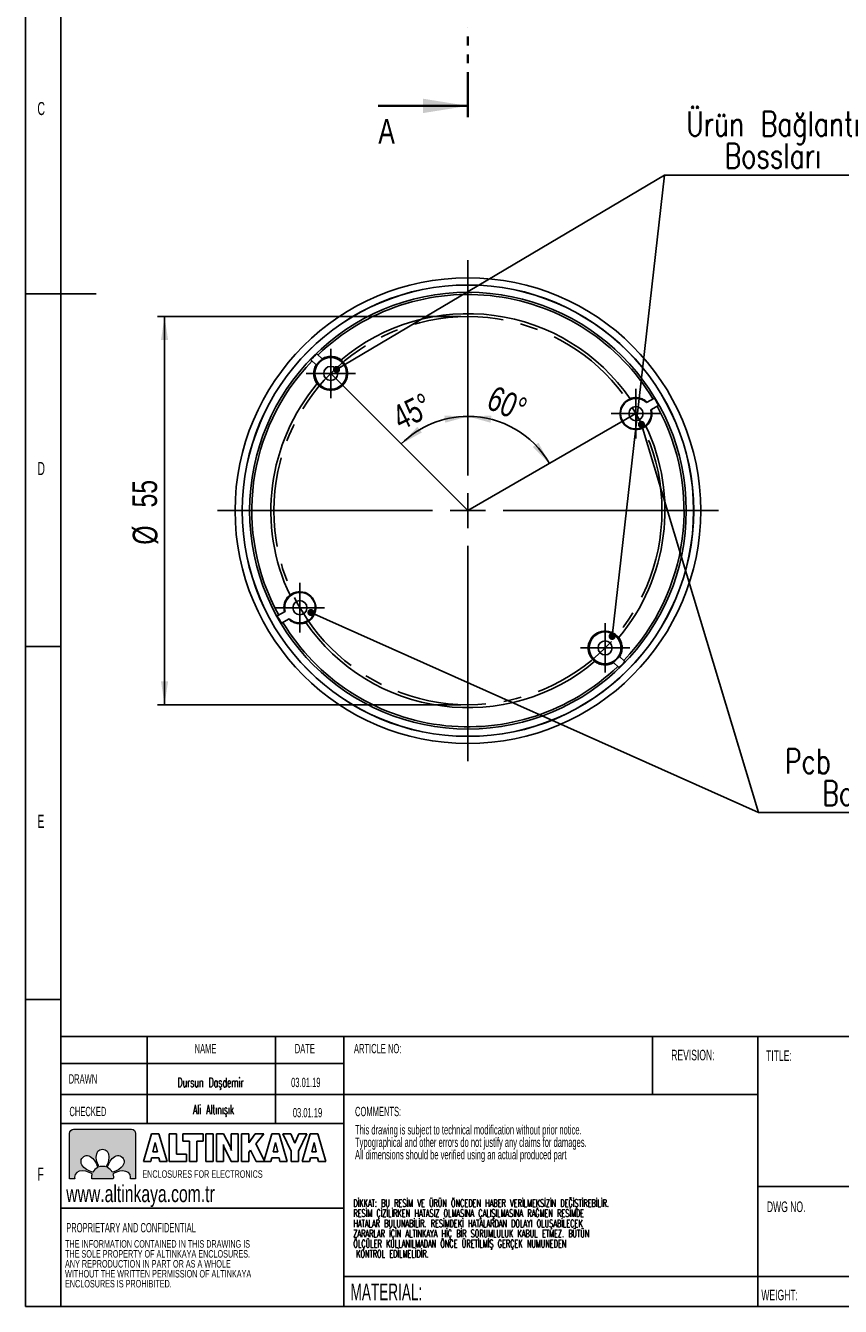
# Model space of a CAD drawing. Header units: millimetres. Extents: x 13 to 205, y 5 to 297.
# Tile 1 of 3: x 13 to 128, y 5 to 187. Entities that reach past the tile are written whole.
import ezdxf

# ---------------------------------------------------------------- set-up
doc = ezdxf.new("R2010")
doc.units = ezdxf.units.MM
doc.linetypes.add('CENTERX2', pattern=[20.32, 12.7, -2.54, 2.54, -2.54])
doc.linetypes.add('PHANTOM', pattern=[12.7, 6.35, -1.27, 1.27, -1.27, 1.27, -1.27])
doc.layers.add('LAYER_1', color=179, linetype='Continuous', lineweight=25)
doc.layers.add('LAYER_2', color=1, linetype='Continuous')
doc.styles.add('SLDTEXTSTYLE0', font='TXT', dxfattribs={"width": 0.7})
doc.styles.add('SLDTEXTSTYLE1', font='TXT', dxfattribs={"width": 0.605})
doc.styles.add('SLDTEXTSTYLE2', font='TXT', dxfattribs={"width": 0.75})
doc.styles.add('SLDTEXTSTYLE3', font='TXT', dxfattribs={"width": 0.605, "bigfont": 'bigfont'})
doc.styles.add('SLDTEXTSTYLE4', font='TXT', dxfattribs={"width": 0.75, "bigfont": 'bigfont'})
doc.dimstyles.new('SLDDIMSTYLE3', dxfattribs={"dimtxt": 3.5, "dimasz": 3.302, "dimexe": 0, "dimexo": 0.0625, "dimgap": 0.875, "dimtad": 1, "dimdec": 4, "dimzin": 12, "dimdsep": 46, "dimtxsty": 'SLDTEXTSTYLE2', "dimsah": 1, "dimcen": 0.09, "dimazin": 3, "dimtfac": 1, "dimtofl": 0, "dimtmove": 0, "dimatfit": 3, "dimfxl": 1, "dimfrac": 2, "dimtolj": 1, "dimtzin": 12, "dimarcsym": 0})
doc.dimstyles.new('SLDDIMSTYLE4', dxfattribs={"dimtxt": 3.5, "dimasz": 3.302, "dimexe": 0, "dimexo": 0.0625, "dimgap": 0.875, "dimtad": 1, "dimrnd": 1e-09, "dimzin": 12, "dimdsep": 46, "dimtxsty": 'SLDTEXTSTYLE2', "dimsah": 1, "dimcen": 0.09, "dimadec": 0, "dimazin": 3, "dimtfac": 1, "dimtofl": 0, "dimtmove": 0, "dimatfit": 3, "dimfxl": 1, "dimfrac": 2, "dimtolj": 1, "dimtzin": 12, "dimarcsym": 0})
doc.dimstyles.new('SLDDIMSTYLE5', dxfattribs={"dimtxt": 0.18, "dimasz": 1.016, "dimexe": 0, "dimexo": 0.0625, "dimgap": 0, "dimtad": 0, "dimtih": 1, "dimtoh": 1, "dimdec": 0, "dimrnd": 1e-09, "dimzin": 0, "dimdsep": 46, "dimtxsty": 'Standard', "dimblk1": 'DOT', "dimblk2": 'DOT', "dimsah": 1, "dimcen": 0.09, "dimadec": 0, "dimazin": 0, "dimtfac": 1.016, "dimtdec": 0, "dimtofl": 0, "dimtmove": 0, "dimatfit": 3, "dimldrblk": 'DOT', "dimfxl": 1, "dimfrac": 2, "dimtolj": 1, "dimtzin": 0, "dimarcsym": 0})

# ---------------------------------------------------------------- blocks, each defined once
blk = doc.blocks.new('Block6')
at = {"layer": 'LAYER_1', "color": 250}
for p, q in [((0, 0), (1.27, 4.36)), ((1.27, 4.36), (2.44, 4.36)), ((2.44, 4.36), (3.71, 0)), ((4.04, 0), (4.04, 4.36)), ((4.04, 4.36), (5.2, 4.36)), ((5.2, 4.36), (5.2, 1.16)), ((6.19, 3.21), (6.19, 4.36)), ((6.19, 4.36), (9.41, 4.36)), ((9.41, 4.36), (9.41, 3.21)), ((9.82, 0), (9.82, 4.36)), ((9.82, 4.36), (11, 4.36)), ((11, 4.36), (11, 0)), ((11.52, 0), (11.52, 4.36)), ((11.52, 4.36), (12.62, 4.36)), ((12.62, 4.36), (13.64, 2.33)), ((13.82, 2.3), (13.82, 4.36)), ((13.82, 4.36), (14.92, 4.36)), ((14.92, 4.36), (14.92, 0)), ((15.42, 0), (15.42, 4.36)), ((15.42, 4.36), (16.57, 4.36)), ((16.57, 4.36), (16.57, 2.92)), ((16.57, 2.92), (17.61, 4.36)), ((17.61, 4.36), (18.96, 4.36)), ((18.96, 4.36), (17.67, 2.75)), ((18.94, 0), (20.21, 4.36)), ((20.21, 4.36), (21.38, 4.36)), ((21.38, 4.36), (22.65, 0)), ((23.27, 1.61), (21.94, 4.36)), ((21.94, 4.36), (23.22, 4.36)), ((23.22, 4.36), (23.84, 2.87)), ((23.84, 2.87), (24.47, 4.36)), ((25.72, 4.36), (24.42, 1.61)), ((24.47, 4.36), (25.72, 4.36)), ((25, 0), (26.27, 4.36)), ((26.27, 4.36), (27.44, 4.36)), ((27.44, 4.36), (28.71, 0)), ((1.86, 3), (1.49, 1.49)), ((2.22, 1.49), (1.86, 3)), ((7.23, 3.21), (6.19, 3.21)), ((7.23, 0), (7.23, 3.21)), ((9.41, 3.21), (8.39, 3.21)), ((8.39, 3.21), (8.39, 0)), ((12.62, 2.04), (12.62, 0)), ((17.67, 2.75), (19.12, 0)), ((20.8, 3), (20.43, 1.49)), ((21.16, 1.49), (20.8, 3)), ((26.86, 3), (26.49, 1.49)), ((27.21, 1.49), (26.86, 3)), ((1.14, 0), (0, 0)), ((1.28, 0.58), (1.14, 0)), ((2.43, 0.58), (1.28, 0.58)), ((1.49, 1.49), (2.22, 1.49)), ((2.56, 0), (2.43, 0.58)), ((3.71, 0), (2.56, 0)), ((6.77, 0), (4.04, 0)), ((5.2, 1.16), (6.77, 1.16)), ((6.77, 1.16), (6.77, 0)), ((8.39, 0), (7.23, 0)), ((11, 0), (9.82, 0)), ((12.62, 0), (11.52, 0)), ((13.82, 0), (12.8, 2.01)), ((14.92, 0), (13.82, 0)), ((16.57, 0), (15.42, 0)), ((16.86, 1.75), (16.57, 1.39)), ((16.57, 1.39), (16.57, 0)), ((17.74, 0), (16.86, 1.75)), ((19.12, 0), (17.74, 0)), ((20.08, 0), (18.94, 0)), ((20.22, 0.58), (20.08, 0)), ((21.37, 0.58), (20.22, 0.58)), ((20.43, 1.49), (21.16, 1.49)), ((21.5, 0), (21.37, 0.58)), ((22.65, 0), (21.5, 0)), ((23.27, 0), (23.27, 1.61)), ((24.42, 0), (23.27, 0)), ((24.42, 1.61), (24.42, 0)), ((26.14, 0), (25, 0)), ((26.28, 0.58), (26.14, 0)), ((27.43, 0.58), (26.28, 0.58)), ((26.49, 1.49), (27.21, 1.49)), ((27.56, 0), (27.43, 0.58)), ((28.71, 0), (27.56, 0))]:
    blk.add_line(p, q, dxfattribs=at)
for points in [[(12.7, 2.26), (12.67, 2.37), (12.63, 2.5), (12.59, 2.64)], [(12.59, 2.64), (12.6, 2.56), (12.61, 2.48), (12.62, 2.4)], [(12.62, 2.4), (12.62, 2.31), (12.62, 2.19), (12.62, 2.04)], [(12.8, 2.01), (12.77, 2.07), (12.74, 2.16), (12.7, 2.26)], [(13.64, 2.33), (13.67, 2.28), (13.7, 2.19), (13.73, 2.09)], [(13.73, 2.09), (13.77, 1.99), (13.81, 1.86), (13.85, 1.71)], [(13.82, 1.97), (13.82, 2.06), (13.82, 2.17), (13.82, 2.3)], [(13.85, 1.71), (13.84, 1.79), (13.83, 1.87), (13.82, 1.97)]]:
    blk.add_open_spline(points, degree=3, dxfattribs=at)
blk = doc.blocks.new('Block4')
at = {"color": 7, "linetype": 'Continuous', "lineweight": 18, "insert": (0.07, 1.37), "char_height": 1.3229, "attachment_point": 1, "style": 'SLDTEXTSTYLE0'}
blk.add_mtext('ENCLOSURES FOR ELECTRONICS', dxfattribs=at)
blk = doc.blocks.new('SW_NOTE_1')
at = {"layer": 'LAYER_1', "color": 0, "char_height": 1.3229, "attachment_point": 1, "style": 'SLDTEXTSTYLE1'}
for s, insert in [('This drawing is subject to technical modification without prior notice.', (0, 1.71)), ('Typographical and other errors do not justify any claims for damages.', (0, -0.06)), ('All dimensions should be verified using an actual produced part', (0, -1.82))]:
    blk.add_mtext(s, dxfattribs=dict(at, insert=insert))
blk = doc.blocks.new('SW_NOTE_2')
at = {"layer": 'LAYER_1', "color": 0, "char_height": 1.0583, "attachment_point": 1, "style": 'SLDTEXTSTYLE1'}
for s, insert in [('THE INFORMATION CONTAINED IN THIS DRAWING IS', (0, 1.36)), ('ANY REPRODUCTION IN PART OR AS A WHOLE', (0, -1.46)), ('THE SOLE PROPERTY OF ALTINKAYA ENCLOSURES.', (0, -0.05)), ('WITHOUT THE WRITTEN PERMISSION OF ALTINKAYA', (0, -2.87)), ('ENCLOSURES IS PROHIBITED.', (0, -4.28))]:
    blk.add_mtext(s, dxfattribs=dict(at, insert=insert))
blk = doc.blocks.new('SW_NOTE_3')
at = {"layer": 'LAYER_1', "color": 0, "char_height": 1.0583, "attachment_point": 1, "style": 'SLDTEXTSTYLE3'}
for s, insert in [('DİKKAT: BU RESİM VE ÜRÜN ÖNCEDEN HABER VERİLMEKSİZİN DEĞİŞTİREBİLİR.', (0, 1.36)), ('RESİM ÇİZİLİRKEN HATASIZ OLMASINA ÇALIŞILMASINA RAĞMEN RESİMDE', (0, -0.07)), ('HATALAR BULUNABİLİR. RESİMDEKİ HATALARDAN DOLAYI OLUŞABİLECEK', (0, -1.51)), ('ZARARLAR İÇİN ALTINKAYA HİÇ BİR SORUMLULUK KABUL ETMEZ. BÜTÜN', (0, -2.95)), ('ÖLÇÜLER KULLANILMADAN ÖNCE ÜRETİLMİŞ GERÇEK NUMUNEDEN', (0, -4.38)), ('KONTROL EDİLMELİDİR.', (0.4, -5.82))]:
    blk.add_mtext(s, dxfattribs=dict(at, insert=insert))
blk = doc.blocks.new('_D_6')
at = {"layer": 'LAYER_1'}
blk.add_arc((75.49, 117.77), 13.36, 90, 135, dxfattribs=at)
for points in [[(75.49, 131.13), (72.16, 131.24), (72.28, 130.23)], [(66.04, 127.22), (68.96, 128.85), (68.33, 129.65)]]:
    blk.add_solid(points, dxfattribs=at)
at = {"layer": 'LAYER_1', "insert": (64.43, 132.24), "char_height": 3.5, "attachment_point": 1, "rotation": 26.2755, "style": 'SLDTEXTSTYLE2'}
blk.add_mtext('45°', dxfattribs=at)
blk = doc.blocks.new('_D_7')
at = {"layer": 'LAYER_1'}
blk.add_arc((75.49, 117.77), 13.36, 30, 90, dxfattribs=at)
for points in [[(75.49, 131.13), (78.71, 130.23), (78.83, 131.24)], [(87.07, 124.45), (85.49, 127.39), (84.68, 126.78)]]:
    blk.add_solid(points, dxfattribs=at)
at = {"layer": 'LAYER_1', "insert": (79.31, 135.58), "char_height": 3.5, "attachment_point": 1, "rotation": 336.7712, "style": 'SLDTEXTSTYLE2'}
blk.add_mtext('60°', dxfattribs=at)
blk = doc.blocks.new('_D_8')
at = {"layer": 'LAYER_1'}
for p, q in [((74.49, 145.27), (31.49, 145.27)), ((32.49, 90.27), (32.49, 145.27)), ((74.49, 90.27), (31.49, 90.27))]:
    blk.add_line(p, q, dxfattribs=at)
for points in [[(32.49, 145.27), (31.99, 141.97), (33, 141.97)], [(32.49, 90.27), (33, 93.57), (31.99, 93.57)]]:
    blk.add_solid(points, dxfattribs=at)
at = {"layer": 'LAYER_1', "char_height": 3.5, "attachment_point": 1, "rotation": 90, "style": 'SLDTEXTSTYLE2'}
for s, insert in [('55', (27.93, 118.22)), ('%%c', (27.98, 112.94))]:
    blk.add_mtext(s, dxfattribs=dict(at, insert=insert))
blk = doc.blocks.new('SW_NOTE_4')
at = {"layer": 'LAYER_1', "color": 0}
blk.add_line((30.81, 0), (0, 0), dxfattribs=at)
blk.add_line((30.81, 0), (0, 0), dxfattribs=at)
at = {"layer": 'LAYER_1', "color": 0, "char_height": 3.5, "attachment_point": 2, "style": 'SLDTEXTSTYLE4'}
for s, insert in [('Ürün Bağlantı', (15.37, 9.04)), ('Bossları', (15.36, 4.52))]:
    blk.add_mtext(s, dxfattribs=dict(at, insert=insert))
blk = doc.blocks.new('_DOT')
at = {"color": 0, "linetype": 'ByBlock', "lineweight": -2}
blk.add_line((-0.5, 0), (-1, 0), dxfattribs=at)
at = {"color": 0, "linetype": 'ByBlock', "const_width": 0.5}
blk.add_lwpolyline([(-0.25, 0, 1), (0.25, 0, 1)], format="xyb", close=True, dxfattribs=at)
blk = doc.blocks.new('SW_NOTE_5')
at = {"layer": 'LAYER_1', "color": 0}
blk.add_line((31.84, 0), (0, 0), dxfattribs=at)
blk.add_line((31.84, 0), (0, 0), dxfattribs=at)
at = {"layer": 'LAYER_1', "color": 0, "char_height": 3.5, "attachment_point": 2, "style": 'SLDTEXTSTYLE4'}
for s, insert in [('Pcb Bağlama', (15.75, 9.03)), ('Bossları', (15.88, 4.5))]:
    blk.add_mtext(s, dxfattribs=dict(at, insert=insert))
blk = doc.blocks.new('SW_CENTERMARKSYMBOL_1')
at = {"layer": 'LAYER_1', "color": 0}
for p, q in [((0, 5), (0, 35.5)), ((0, 0), (0, 2.5)), ((-5, 0), (-35.5, 0)), ((0, 0), (-2.5, 0)), ((0, 0), (0, -2.5)), ((0, 0), (2.5, 0)), ((5, 0), (35.5, 0)), ((0, -5), (0, -35.5))]:
    blk.add_line(p, q, dxfattribs=at)
blk = doc.blocks.new('SW_CENTERMARKSYMBOL_2')
at = {"layer": 'LAYER_1', "color": 0}
for p, q in [((0, 2.5), (0, 3.5)), ((0, 0), (0, 2.5)), ((-2.5, 0), (-3.5, 0)), ((0, 0), (-2.5, 0)), ((0, 0), (0, -2.5)), ((0, 0), (2.5, 0)), ((2.5, 0), (3.5, 0)), ((0, -2.5), (0, -3.5))]:
    blk.add_line(p, q, dxfattribs=at)
blk = doc.blocks.new('SW_CENTERMARKSYMBOL_3')
at = {"layer": 'LAYER_1', "color": 0}
for p, q in [((0, 2.5), (0, 3.5)), ((0, 0), (0, 2.5)), ((-2.5, 0), (-3.5, 0)), ((0, 0), (-2.5, 0)), ((0, 0), (0, -2.5)), ((0, 0), (2.5, 0)), ((2.5, 0), (3.5, 0)), ((0, -2.5), (0, -3.5))]:
    blk.add_line(p, q, dxfattribs=at)
blk = doc.blocks.new('SW_CENTERMARKSYMBOL_4')
at = {"layer": 'LAYER_1', "color": 0}
for p, q in [((0, 2.5), (0, 3.5)), ((0, 0), (0, 2.5)), ((-2.5, 0), (-3.5, 0)), ((0, 0), (-2.5, 0)), ((0, 0), (0, -2.5)), ((0, 0), (2.5, 0)), ((2.5, 0), (3.5, 0)), ((0, -2.5), (0, -3.5))]:
    blk.add_line(p, q, dxfattribs=at)
blk = doc.blocks.new('SW_CENTERMARKSYMBOL_5')
at = {"layer": 'LAYER_1', "color": 0}
for p, q in [((0, 2.5), (0, 3.5)), ((0, 0), (0, 2.5)), ((-2.5, 0), (-3.5, 0)), ((0, 0), (-2.5, 0)), ((0, 0), (0, -2.5)), ((0, 0), (2.5, 0)), ((2.5, 0), (3.5, 0)), ((0, -2.5), (0, -3.5))]:
    blk.add_line(p, q, dxfattribs=at)

msp = doc.modelspace()

# ---------------------------------------------------------------- hatches: boundary and pattern name
at = {"layer": 'LAYER_2'}
h = msp.add_hatch(color=256, dxfattribs=at)
edge = h.paths.add_edge_path(flags=0)
edge.add_spline(control_points=[(19.61118, 30.10821), (19.28895, 30.10821), (19.02609, 29.84535), (19.02609, 29.52313)], knot_values=[0.944444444, 0.944444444, 0.944444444, 0.944444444, 1, 1, 1, 1], weights=[1, 1, 1, 1], degree=3, periodic=0)
edge.add_line((19.02609, 29.52313), (19.02609, 23.087))
edge.add_line((19.02609, 23.087), (19.7641, 23.087))
edge.add_spline(control_points=[(19.7641, 23.087), (19.74742, 23.15768), (19.7391, 23.23338), (19.7394, 23.31424)], knot_values=[0.777777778, 0.777777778, 0.777777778, 0.777777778, 0.833333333, 0.833333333, 0.833333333, 0.833333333], weights=[1, 1, 1, 1], degree=3, periodic=0)
edge.add_spline(control_points=[(19.7394, 23.31424), (19.73715, 23.87857), (20.15878, 24.2001), (20.86676, 24.21349)], knot_values=[0.722222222, 0.722222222, 0.722222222, 0.722222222, 0.777777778, 0.777777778, 0.777777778, 0.777777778], weights=[1, 1, 1, 1], degree=3, periodic=0)
edge.add_spline(control_points=[(20.86676, 24.21349), (21.48721, 24.2248), (22.10362, 23.87857), (22.24636, 23.7929)], knot_values=[0.666666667, 0.666666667, 0.666666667, 0.666666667, 0.722222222, 0.722222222, 0.722222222, 0.722222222], weights=[1, 1, 1, 1], degree=3, periodic=0)
edge.add_spline(control_points=[(22.24636, 23.7929), (22.19592, 23.64084), (22.16858, 23.47843), (22.16858, 23.30939)], knot_values=[0.611111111, 0.611111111, 0.611111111, 0.611111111, 0.666666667, 0.666666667, 0.666666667, 0.666666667], weights=[1, 1, 1, 1], degree=3, periodic=0)
edge.add_spline(control_points=[(22.16858, 23.30939), (22.16858, 23.23381), (22.17395, 23.15963), (22.18453, 23.087)], knot_values=[0.555555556, 0.555555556, 0.555555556, 0.555555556, 0.611111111, 0.611111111, 0.611111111, 0.611111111], weights=[1, 1, 1, 1], degree=3, periodic=0)
edge.add_line((22.18453, 23.087), (25.229, 23.087))
edge.add_spline(control_points=[(25.229, 23.087), (25.23953, 23.15963), (25.24525, 23.23381), (25.24525, 23.30939)], knot_values=[0.444444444, 0.444444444, 0.444444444, 0.444444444, 0.5, 0.5, 0.5, 0.5], weights=[1, 1, 1, 1], degree=3, periodic=0)
edge.add_spline(control_points=[(25.24525, 23.30939), (25.24525, 23.4754), (25.21877, 23.63508), (25.17011, 23.7848)], knot_values=[0.388888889, 0.388888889, 0.388888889, 0.388888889, 0.444444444, 0.444444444, 0.444444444, 0.444444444], weights=[1, 1, 1, 1], degree=3, periodic=0)
edge.add_spline(control_points=[(25.17011, 23.7848), (25.31757, 23.87298), (25.9303, 24.2151), (26.54698, 24.20366)], knot_values=[0.333333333, 0.333333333, 0.333333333, 0.333333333, 0.388888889, 0.388888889, 0.388888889, 0.388888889], weights=[1, 1, 1, 1], degree=3, periodic=0)
edge.add_spline(control_points=[(26.54698, 24.20366), (27.255, 24.19031), (27.67659, 23.86882), (27.67434, 23.30449)], knot_values=[0.277777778, 0.277777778, 0.277777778, 0.277777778, 0.333333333, 0.333333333, 0.333333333, 0.333333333], weights=[1, 1, 1, 1], degree=3, periodic=0)
edge.add_spline(control_points=[(27.67434, 23.30449), (27.67469, 23.22727), (27.66689, 23.1549), (27.65163, 23.087)], knot_values=[0.222222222, 0.222222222, 0.222222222, 0.222222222, 0.277777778, 0.277777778, 0.277777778, 0.277777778], weights=[1, 1, 1, 1], degree=3, periodic=0)
edge.add_line((27.65163, 23.087), (28.38782, 23.087))
edge.add_line((28.38782, 23.087), (28.38782, 29.52313))
edge.add_spline(control_points=[(28.38782, 29.52313), (28.38782, 29.84535), (28.12496, 30.10821), (27.80274, 30.10821)], knot_values=[0.055555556, 0.055555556, 0.055555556, 0.055555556, 0.111111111, 0.111111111, 0.111111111, 0.111111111], weights=[1, 1, 1, 1], degree=3, periodic=0)
edge.add_line((27.80274, 30.10821), (19.61118, 30.10821))
edge = h.paths.add_edge_path(flags=0)
edge.add_spline(control_points=[(24.1906, 24.76998), (24.03846, 24.82029), (23.87578, 24.84772), (23.70691, 24.84772)], knot_values=[0.666666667, 0.666666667, 0.666666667, 0.666666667, 0.833333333, 0.833333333, 0.833333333, 0.833333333], weights=[1, 1, 1, 1], degree=3, periodic=0)
edge.add_spline(control_points=[(23.70691, 24.84772), (23.54099, 24.84772), (23.38113, 24.82137), (23.23133, 24.77267)], knot_values=[0.833333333, 0.833333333, 0.833333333, 0.833333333, 1, 1, 1, 1], weights=[1, 1, 1, 1], degree=3, periodic=0)
edge.add_spline(control_points=[(23.23133, 24.77267), (23.14315, 24.92013), (22.80125, 25.53269), (22.81264, 26.14954)], knot_values=[0, 0, 0, 0, 0.166666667, 0.166666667, 0.166666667, 0.166666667], weights=[1, 1, 1, 1], degree=3, periodic=0)
edge.add_spline(control_points=[(22.81264, 26.14954), (22.82599, 26.85743), (23.14744, 27.27911), (23.71177, 27.2769)], knot_values=[0.166666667, 0.166666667, 0.166666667, 0.166666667, 0.333333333, 0.333333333, 0.333333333, 0.333333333], weights=[1, 1, 1, 1], degree=3, periodic=0)
edge.add_spline(control_points=[(23.71177, 27.2769), (24.2761, 27.27911), (24.59759, 26.85743), (24.61093, 26.14954)], knot_values=[0.333333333, 0.333333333, 0.333333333, 0.333333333, 0.5, 0.5, 0.5, 0.5], weights=[1, 1, 1, 1], degree=3, periodic=0)
edge.add_spline(control_points=[(24.61093, 26.14954), (24.62229, 25.52896), (24.2761, 24.9125), (24.1906, 24.76998)], knot_values=[0.5, 0.5, 0.5, 0.5, 0.666666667, 0.666666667, 0.666666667, 0.666666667], weights=[1, 1, 1, 1], degree=3, periodic=0)
edge = h.paths.add_edge_path(flags=0)
edge.add_spline(control_points=[(22.33875, 25.95606), (22.78452, 25.52645), (22.97566, 24.84763), (23.01661, 24.68431)], knot_values=[0.6, 0.6, 0.6, 0.6, 0.8, 0.8, 0.8, 0.8], weights=[1, 1, 1, 1], degree=3, periodic=0)
edge.add_spline(control_points=[(23.01661, 24.68431), (22.72381, 24.53693), (22.48448, 24.29908), (22.33563, 24.00727)], knot_values=[0.8, 0.8, 0.8, 0.8, 1, 1, 1, 1], weights=[1, 1, 1, 1], degree=3, periodic=0)
edge.add_spline(control_points=[(22.33563, 24.00727), (22.16702, 24.04978), (21.49423, 24.24136), (21.06709, 24.68444)], knot_values=[0, 0, 0, 0, 0.2, 0.2, 0.2, 0.2], weights=[1, 1, 1, 1], degree=3, periodic=0)
edge.add_spline(control_points=[(21.06709, 24.68444), (20.57586, 25.1946), (20.50514, 25.71998), (20.90572, 26.11752)], knot_values=[0.2, 0.2, 0.2, 0.2, 0.4, 0.4, 0.4, 0.4], weights=[1, 1, 1, 1], degree=3, periodic=0)
edge.add_spline(control_points=[(20.90572, 26.11752), (21.30339, 26.518), (21.82867, 26.44728), (22.33875, 25.95606)], knot_values=[0.4, 0.4, 0.4, 0.4, 0.6, 0.6, 0.6, 0.6], weights=[1, 1, 1, 1], degree=3, periodic=0)
edge = h.paths.add_edge_path(flags=0)
edge.add_spline(control_points=[(26.35354, 24.67751), (25.9238, 24.23169), (25.24503, 24.04051), (25.08184, 23.99964)], knot_values=[0.6, 0.6, 0.6, 0.6, 0.8, 0.8, 0.8, 0.8], weights=[1, 1, 1, 1], degree=3, periodic=0)
edge.add_spline(control_points=[(25.08184, 23.99964), (24.93446, 24.29232), (24.6966, 24.5316), (24.40475, 24.68045)], knot_values=[0.8, 0.8, 0.8, 0.8, 1, 1, 1, 1], weights=[1, 1, 1, 1], degree=3, periodic=0)
edge.add_spline(control_points=[(24.40475, 24.68045), (24.44718, 24.84885), (24.63875, 25.52194), (25.08192, 25.94917)], knot_values=[0, 0, 0, 0, 0.2, 0.2, 0.2, 0.2], weights=[1, 1, 1, 1], degree=3, periodic=0)
edge.add_spline(control_points=[(25.08192, 25.94917), (25.59196, 26.44039), (26.11746, 26.51107), (26.51487, 26.1105)], knot_values=[0.2, 0.2, 0.2, 0.2, 0.4, 0.4, 0.4, 0.4], weights=[1, 1, 1, 1], degree=3, periodic=0)
edge.add_spline(control_points=[(26.51487, 26.1105), (26.91549, 25.713), (26.84468, 25.18763), (26.35354, 24.67751)], knot_values=[0.4, 0.4, 0.4, 0.4, 0.6, 0.6, 0.6, 0.6], weights=[1, 1, 1, 1], degree=3, periodic=0)

# ---------------------------------------------------------------- linework, layer by layer
at = {"color": 7, "linetype": 'PHANTOM', "lineweight": 35}
msp.add_line((75.49459, 173.54291), (75.49459, 186.24926), dxfattribs=at)
at = {"color": 7, "linetype": 'Continuous', "lineweight": 35}
msp.add_line((62.79459, 175.13041), (75.49459, 175.13041), dxfattribs=at)
at = {"color": 7, "linetype": 'Continuous', "lineweight": 25}
for p, q in [((54.89526, 139.21605), (54.09725, 140.01406)), ((53.24872, 139.16553), (54.04673, 138.36753)), ((101.92048, 133.71802), (100.81761, 133.08127)), ((101.41761, 132.04204), (102.52048, 132.67878)), ((49.57157, 103.49436), (48.4687, 102.85761)), ((49.0687, 101.81838), (50.17157, 102.45513)), ((96.09392, 96.32034), (96.89193, 95.52233)), ((97.74045, 96.37086), (96.94245, 97.16887))]:
    msp.add_line(p, q, dxfattribs=at)
at = {"color": 7, "linetype": 'Continuous', "lineweight": 18}
msp.add_line((17.8, 60.25), (17.8, 5), dxfattribs=at)
msp.add_line((17.8, 60.25), (17.8, 5), dxfattribs=at)
at = {"color": 22, "linetype": 'Continuous', "lineweight": 18}
for p, q in [((19.02609, 23.087), (19.02609, 29.52313)), ((19.61118, 30.10821), (27.80274, 30.10821)), ((28.38782, 29.52313), (28.38782, 23.087)), ((19.7641, 23.087), (19.02609, 23.087)), ((25.229, 23.087), (22.18453, 23.087)), ((28.38782, 23.087), (27.65163, 23.087))]:
    msp.add_line(p, q, dxfattribs=at)
at = {"color": 7, "linetype": 'Continuous', "lineweight": 25}
for centre, radius in [((75.49459, 117.7682), 33), ((75.49459, 117.7682), 31.99726), ((75.49459, 117.7682), 31.9798), ((75.49459, 117.7682), 30.94485), ((56.04915, 137.21363), 2.25), ((56.04915, 137.21363), 1), ((99.31029, 131.5182), 1), ((51.67889, 104.0182), 1), ((94.94003, 98.32276), 2.25), ((94.94003, 98.32276), 1)]:
    msp.add_circle(centre, radius, dxfattribs=at)
for centre, radius, start, end in [((75.49459, 117.7682), 30.63344, 31.1222922, 133.8777078), ((75.49459, 117.7682), 27.92351, 34.570206, 130.1358811), ((75.49459, 117.7682), 30.86624, 133.8861734, 136.1138266), ((75.49459, 117.7682), 30.63344, 136.1222922, 208.8777078), ((56.04915, 137.21363), 2.31109, 119.9526358, 150.0473642), ((56.04915, 137.21363), 2.38964, 217.2329347, 52.7670653), ((75.49459, 117.7682), 27.92351, 139.8641189, 205.429794), ((99.31029, 131.5182), 2.25, 111.4444076, 308.5555924), ((99.31029, 131.5182), 2.17145, 46.0402627, 13.9597373), ((75.49459, 117.7682), 30.63344, 316.1222922, 28.8777078), ((75.49459, 117.7682), 30.86624, 28.8861734, 31.1138266), ((75.49459, 117.7682), 27.92351, 319.8641189, 25.429794), ((51.67889, 104.0182), 2.17145, 226.0402627, 193.9597373), ((51.67889, 104.0182), 2.25, 291.4444076, 128.5555924), ((75.49459, 117.7682), 30.86624, 208.8861734, 211.1138266), ((75.49459, 117.7682), 30.63344, 211.1222922, 313.8777078), ((75.49459, 117.7682), 27.92351, 214.570206, 310.1358811), ((94.94003, 98.32276), 2.38964, 37.2329347, 232.7670653), ((94.94003, 98.32276), 2.31109, 299.9526358, 330.0473642), ((75.49459, 117.7682), 30.86624, 313.8861734, 316.1138266)]:
    msp.add_arc(centre, radius, start, end, dxfattribs=at)
for points, knots in [([(53.98263, 138.43163), (53.91501, 138.31766), (53.85824, 138.20084), (53.76437, 137.96207), (53.7271, 137.83906), (53.67302, 137.59397), (53.65603, 137.47211), (53.64028, 137.22967), (53.64167, 137.10839), (53.67128, 136.75526), (53.72461, 136.53014), (53.88665, 136.10986), (53.99374, 135.91754), (54.12473, 135.74184)], [0, 0, 0, 0, 0.125, 0.125, 0.25, 0.25, 0.375, 0.375, 0.5, 0.5, 0.75, 0.75, 1, 1, 1, 1]), ([(57.52095, 139.13805), (57.34488, 139.26932), (57.15301, 139.37591), (56.73638, 139.53694), (56.50823, 139.59131), (56.15618, 139.62104), (56.03674, 139.62258), (55.79329, 139.60708), (55.66909, 139.5898), (55.42463, 139.53592), (55.30331, 139.49933), (55.06274, 139.40496), (54.94376, 139.34696), (54.83116, 139.28016)], [0, 0, 0, 0, 0.25, 0.25, 0.5, 0.5, 0.625, 0.625, 0.75, 0.75, 0.875, 0.875, 1, 1, 1, 1]), ([(100.89809, 133.12773), (100.72729, 133.29725), (100.53101, 133.43725), (100.12244, 133.64578), (99.9064, 133.71666), (99.48025, 133.79363), (99.26558, 133.80075), (98.8553, 133.76002), (98.65628, 133.71227), (98.46841, 133.64039)], [0, 0, 0, 0, 0.25, 0.25, 0.5, 0.5, 0.75, 0.75, 1, 1, 1, 1]), ([(100.72722, 129.72801), (100.88224, 129.85383), (101.02177, 130.00004), (101.2652, 130.33867), (101.36481, 130.52532), (101.47521, 130.83182), (101.50564, 130.93949), (101.55029, 131.15915), (101.56474, 131.27137), (101.57668, 131.50088), (101.57401, 131.61942), (101.5499, 131.85538), (101.52872, 131.97243), (101.49809, 132.0885)], [0, 0, 0, 0, 0.25, 0.25, 0.5, 0.5, 0.625, 0.625, 0.75, 0.75, 0.875, 0.875, 1, 1, 1, 1]), ([(50.26196, 105.80838), (50.10694, 105.68257), (49.96741, 105.53635), (49.72398, 105.19773), (49.62437, 105.01107), (49.51396, 104.70458), (49.48354, 104.59691), (49.43889, 104.37724), (49.42443, 104.26503), (49.4125, 104.03551), (49.41517, 103.91697), (49.43928, 103.68102), (49.46046, 103.56397), (49.49109, 103.44789)], [0, 0, 0, 0, 0.25, 0.25, 0.5, 0.5, 0.625, 0.625, 0.75, 0.75, 0.875, 0.875, 1, 1, 1, 1]), ([(50.09109, 102.40866), (50.26189, 102.23914), (50.45817, 102.09915), (50.86674, 101.89062), (51.08278, 101.81974), (51.50893, 101.74277), (51.7236, 101.73565), (52.13388, 101.77638), (52.3329, 101.82413), (52.52077, 101.89601)], [0, 0, 0, 0, 0.25, 0.25, 0.5, 0.5, 0.75, 0.75, 1, 1, 1, 1]), ([(97.00655, 97.10477), (97.07416, 97.21874), (97.13094, 97.33556), (97.22481, 97.57433), (97.26208, 97.69734), (97.31616, 97.94242), (97.33315, 98.06429), (97.3489, 98.30672), (97.34751, 98.42801), (97.3179, 98.78114), (97.26457, 99.00625), (97.10253, 99.42654), (96.99544, 99.61885), (96.86445, 99.79455)], [0, 0, 0, 0, 0.125, 0.125, 0.25, 0.25, 0.375, 0.375, 0.5, 0.5, 0.75, 0.75, 1, 1, 1, 1]), ([(93.46823, 96.39834), (93.6443, 96.26707), (93.83617, 96.16049), (94.25279, 95.99945), (94.48095, 95.94508), (94.833, 95.91536), (94.95244, 95.91381), (95.19589, 95.92931), (95.32009, 95.9466), (95.56455, 96.00048), (95.68587, 96.03706), (95.92644, 96.13144), (96.04542, 96.18944), (96.15802, 96.25624)], [0, 0, 0, 0, 0.25, 0.25, 0.5, 0.5, 0.625, 0.625, 0.75, 0.75, 0.875, 0.875, 1, 1, 1, 1])]:
    msp.add_open_spline(points, degree=3, knots=knots, dxfattribs=at)
at = {"color": 22, "linetype": 'Continuous', "lineweight": 18}
for points in [[(19.02609, 29.52313), (19.02609, 29.84535), (19.28895, 30.10821), (19.61118, 30.10821)], [(27.80274, 30.10821), (28.12496, 30.10821), (28.38782, 29.84535), (28.38782, 29.52313)], [(22.81264, 26.14954), (22.82599, 26.85743), (23.14744, 27.27911), (23.71177, 27.2769)], [(23.71177, 27.2769), (24.2761, 27.27911), (24.59759, 26.85743), (24.61093, 26.14954)], [(21.06709, 24.68444), (20.57586, 25.1946), (20.50514, 25.71998), (20.90572, 26.11752)], [(20.90572, 26.11752), (21.30339, 26.518), (21.82867, 26.44728), (22.33875, 25.95606)], [(22.33875, 25.95606), (22.78452, 25.52645), (22.97566, 24.84763), (23.01661, 24.68431)], [(23.23133, 24.77267), (23.14315, 24.92013), (22.80125, 25.53269), (22.81264, 26.14954)], [(24.61093, 26.14954), (24.62229, 25.52896), (24.2761, 24.9125), (24.1906, 24.76998)], [(24.40475, 24.68045), (24.44718, 24.84885), (24.63875, 25.52194), (25.08192, 25.94917)], [(25.08192, 25.94917), (25.59196, 26.44039), (26.11746, 26.51107), (26.51487, 26.1105)], [(26.51487, 26.1105), (26.91549, 25.713), (26.84468, 25.18763), (26.35354, 24.67751)], [(20.86676, 24.21349), (20.15878, 24.2001), (19.73715, 23.87857), (19.7394, 23.31424)], [(22.24636, 23.7929), (22.10362, 23.87857), (21.48721, 24.2248), (20.86676, 24.21349)], [(22.33563, 24.00727), (22.16702, 24.04978), (21.49423, 24.24136), (21.06709, 24.68444)], [(22.16858, 23.30939), (22.16858, 23.47843), (22.19592, 23.64084), (22.24636, 23.7929)], [(23.01661, 24.68431), (22.72381, 24.53693), (22.48448, 24.29908), (22.33563, 24.00727)], [(23.70691, 24.84772), (23.54099, 24.84772), (23.38113, 24.82137), (23.23133, 24.77267)], [(24.1906, 24.76998), (24.03846, 24.82029), (23.87578, 24.84772), (23.70691, 24.84772)], [(25.08184, 23.99964), (24.93446, 24.29232), (24.6966, 24.5316), (24.40475, 24.68045)], [(26.35354, 24.67751), (25.9238, 24.23169), (25.24503, 24.04051), (25.08184, 23.99964)], [(26.54698, 24.20366), (25.9303, 24.2151), (25.31757, 23.87298), (25.17011, 23.7848)], [(25.17011, 23.7848), (25.21877, 23.63508), (25.24525, 23.4754), (25.24525, 23.30939)], [(27.67434, 23.30449), (27.67659, 23.86882), (27.255, 24.19031), (26.54698, 24.20366)], [(19.7394, 23.31424), (19.7391, 23.23338), (19.74742, 23.15768), (19.7641, 23.087)], [(22.18453, 23.087), (22.17395, 23.15963), (22.16858, 23.23381), (22.16858, 23.30939)], [(25.24525, 23.30939), (25.24525, 23.23381), (25.23953, 23.15963), (25.229, 23.087)], [(27.65163, 23.087), (27.66689, 23.1549), (27.67469, 23.22727), (27.67434, 23.30449)]]:
    msp.add_open_spline(points, degree=3, dxfattribs=at)
at = {"color": 7, "linetype": 'Continuous', "lineweight": 35}
msp.add_solid([(75.49459, 175.13041), (69.14459, 176.14641), (69.14459, 174.11441)], dxfattribs=at)
at = {"layer": 'LAYER_1'}
for p, q in [((12.8, 292), (12.8, 5)), ((17.8, 292), (17.8, 5)), ((12.8, 148.5), (22.8, 148.5)), ((75.49459, 117.7682), (56.04915, 137.21363)), ((75.49459, 117.7682), (99.31029, 131.5182)), ((12.8, 98.5), (17.8, 98.5)), ((17.8, 48.5), (12.8, 48.5)), ((72.4237, 43.24884), (17.8, 43.24884)), ((30.02003, 43.24884), (30.02003, 30.92104)), ((48.21325, 43.24884), (48.21325, 30.92104)), ((57.91217, 39.43984), (57.91217, 43.24884)), ((72.4237, 43.24884), (205, 43.24884)), ((101.63713, 43.24884), (101.63713, 35.02269)), ((116.6, 43.24884), (116.6, 9.25)), ((17.8, 39.43984), (57.91217, 39.43984)), ((57.91217, 39.43984), (57.91217, 5)), ((17.8, 35.02269), (57.91217, 35.02269)), ((57.91217, 35.02269), (116.6, 35.02269)), ((17.8, 30.92104), (57.91217, 30.92104)), ((116.6, 22), (205, 22)), ((17.8, 18.91345), (57.91217, 18.91345)), ((57.91217, 9.25), (192, 9.25)), ((116.6, 9.25), (116.6, 5)), ((12.8, 5), (17.8, 5)), ((17.8, 5), (205, 5))]:
    msp.add_line(p, q, dxfattribs=at)
at = {"layer": 'LAYER_1', "linetype": 'CENTERX2'}
msp.add_circle((75.49459, 117.7682), 27.5, dxfattribs=at)

# ---------------------------------------------------------------- block references
at = {"color": 7, "linetype": 'Continuous'}
for name, p, xscale, yscale, zscale in [('Block6', (29.50561, 25.54647), 0.9, 0.9, 0.9), ('Block4', (29.29168, 23.18993), 0.8, 0.8, 0.8)]:
    msp.add_blockref(name, p, dxfattribs=dict(at, xscale=xscale, yscale=yscale, zscale=zscale))
at = {"layer": 'LAYER_1'}
for name, p in [('SW_NOTE_4', (103.37889, 165.30182)), ('SW_CENTERMARKSYMBOL_1', (75.49459, 117.7682)), ('SW_CENTERMARKSYMBOL_3', (56.04915, 137.21363)), ('SW_CENTERMARKSYMBOL_4', (99.31029, 131.5182)), ('SW_CENTERMARKSYMBOL_5', (51.67889, 104.0182)), ('SW_CENTERMARKSYMBOL_2', (94.94003, 98.32276)), ('SW_NOTE_5', (116.70182, 74.97561)), ('SW_NOTE_3', (59.25483, 18.79623))]:
    msp.add_blockref(name, p, dxfattribs=at)
at = {"layer": 'LAYER_1', "color": 7}
for name, p in [('SW_NOTE_1', (59.49002, 28.98197)), ('SW_NOTE_2', (18.38818, 13.02479))]:
    msp.add_blockref(name, p, dxfattribs=at)

# ---------------------------------------------------------------- texts
at = {"color": 7, "linetype": 'Continuous', "insert": (62.79459, 173.27964), "char_height": 3.5, "attachment_point": 1, "style": 'SLDTEXTSTYLE2'}
msp.add_mtext('A', dxfattribs=at)
at = {"color": 7, "linetype": 'Continuous', "lineweight": 0}
for s, insert, char_height, attachment_point, style in [('Dursun Daşdemir', (39.01152, 37.40028), 1.3229167, 2, 'SLDTEXTSTYLE3'), ('03.01.19', (52.51563, 37.40028), 1.322917, 2, 'SLDTEXTSTYLE1'), ('Ali Altınışık', (39.41828, 33.5632), 1.3229167, 2, 'SLDTEXTSTYLE3'), ('03.01.19', (52.75977, 33.11865), 1.322917, 2, 'SLDTEXTSTYLE1'), ('F', (14.46667, 24.66802), 1.85208, 1, 'SLDTEXTSTYLE1'), ('www.altinkaya.com.tr', (18.55515, 22.16004), 2.38125, 1, 'SLDTEXTSTYLE0')]:
    msp.add_mtext(s, dxfattribs=dict(at, insert=insert, char_height=char_height, attachment_point=attachment_point, style=style))
at = {"layer": 'LAYER_1', "attachment_point": 1, "style": 'SLDTEXTSTYLE1'}
for s, insert, char_height in [('C', (14.46667, 175.68001), 1.85208), ('D', (14.46667, 124.66802), 1.85208), ('E', (14.46667, 74.66802), 1.85208), ('ARTICLE NO:', (59.34134, 42.19836), 1.3229167), ('REVISION:', (104.31401, 41.36613), 1.5), ('MATERIAL:', (58.85553, 8.24024), 2.38125)]:
    msp.add_mtext(s, dxfattribs=dict(at, insert=insert, char_height=char_height))
at = {"layer": 'LAYER_1', "color": 7, "attachment_point": 1, "style": 'SLDTEXTSTYLE1'}
for s, insert, char_height in [('NAME', (36.75377, 42.19836), 1.322917), ('DATE', (50.95124, 42.19836), 1.322917), ('TITLE:', (117.75619, 41.27833), 1.5), ('DRAWN', (18.90846, 37.90128), 1.322917), ('CHECKED', (19.00865, 33.28142), 1.322917), ('COMMENTS:', (59.49002, 33.28142), 1.322917), ('DWG NO.', (117.87397, 19.86864), 1.5), ('PROPRIETARY AND CONFIDENTIAL', (18.55515, 16.8173), 1.3229167), ('WEIGHT:', (117.08335, 7.36085), 1.4986)]:
    msp.add_mtext(s, dxfattribs=dict(at, insert=insert, char_height=char_height))

# ---------------------------------------------------------------- dimensions: what is measured, and where the dimension line sits
at = {"layer": 'LAYER_1'}
for base, line1, line2, picture, middle in [((70.38034, 130.11508), ((75.49459, 153.2682), (75.49459, 82.2682)), ((75.49459, 117.7682), (56.04915, 137.21363)), '_D_6', (69.57843, 129.75152)), ((82.17667, 129.34191), ((75.49459, 117.7682), (99.31029, 131.5182)), ((75.49459, 153.2682), (75.49459, 82.2682)), '_D_7', (80.76547, 130.04903))]:
    dim = msp.add_angular_dim_2l(base=base, line1=line1, line2=line2, dimstyle='SLDDIMSTYLE3', dxfattribs=at)
    dim.commit()
    dim.dimension.update_dxf_attribs({"geometry": picture, "text_midpoint": middle, "dimtype": 162})
dim = msp.add_linear_dim(base=(32.49459, 145.2682), p1=(75.49459, 90.2682), p2=(75.49459, 145.2682), angle=90, text='%%c<>', dimstyle='SLDDIMSTYLE4', dxfattribs=at)
dim.commit()
dim.dimension.update_dxf_attribs({"geometry": '_D_8', "text_midpoint": (32.49459, 118.16839), "dimtype": 160})

# ---------------------------------------------------------------- leaders
for points in [[(56.87394, 137.77908), (103.37889, 165.30182)], [(95.93636, 99.95565), (103.37889, 165.30182)], [(100.08667, 129.99283), (116.70182, 74.97561)], [(53.24805, 103.32932), (116.70182, 74.97561)]]:
    msp.add_leader(points, dimstyle='SLDDIMSTYLE5', dxfattribs=at)

doc.saveas('drawing.dxf')
